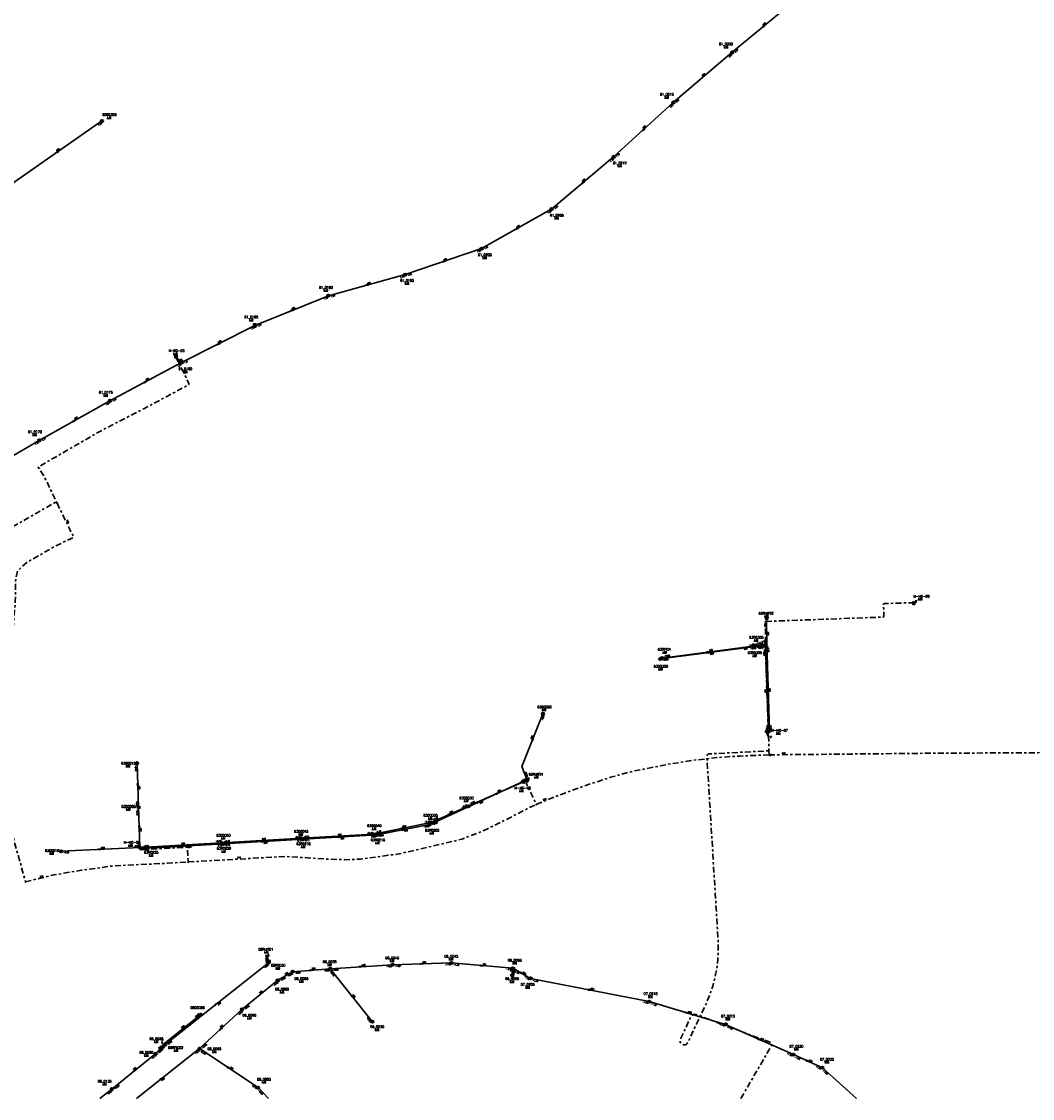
# Model space of a CAD drawing. Header units: metres. Extents: x 157368 to 159469, y 577030 to 578342.
# Tile 2 of 8: x 157775 to 158417, y 577032 to 577716. Entities that reach past the tile are written whole.
import ezdxf
from ezdxf.enums import TextEntityAlignment as Align

# ---------------------------------------------------------------- set-up
doc = ezdxf.new("R2010")
doc.units = ezdxf.units.M
doc.linetypes.add('Tauw_Persleiding', pattern=[12, 3.75, -1.5, 1.5, -1.5, 3.75])
for name, color, linetype, lineweight in [('1', 7, 'Continuous', 0), ('CD_B_-_AL09----_stromingsrichting', 252, 'Continuous', 30), ('CD_B_-_AQ28P---_Putnummer', 252, 'Continuous', 53), ('CD_B_-_DL09----_diameter', 252, 'Continuous', 30), ('CD_B_-_ML06D---_bestaande DWA riolering', 252, 'Continuous', 30), ('CD_B_-_ML06G---_bestaande Gemengde riolering', 252, 'Continuous', 30), ('CD_B_-_ML06P---_bestaande drukleiding', 252, 'Tauw_Persleiding', 30), ('CD_B_-_ML06P---_bestaande persleiding', 252, 'Tauw_Persleiding', 30), ('CD_B_-_ML06R---_bestaande RWA riolering', 252, 'Continuous', 30), ('CD_B_-_ML09----_maaiveldhoogte', 252, 'Continuous', 30), ('CD_B_-_MQ28P---_Putsymbool', 252, 'Continuous', 40), ('CD_B_-_TZ00----_bobs en materiaal', 252, 'Continuous', 30)]:
    doc.layers.add(name, color=color, linetype=linetype, lineweight=lineweight)
doc.styles.get("Standard").update_dxf_attribs({"font": 'romans.shx'})

# ---------------------------------------------------------------- blocks, each defined once
blk = doc.blocks.new('L_VHR')
at = {"flags": 128}
blk.add_lwpolyline([(-0.5, 0), (0.5, 0), (-0.5, 0.15), (-0.5, -0.15), (0.5, 0)], dxfattribs=at)
blk = doc.blocks.new('K_PUN')
at = {"extrusion": (0, 0, -1)}
blk.add_solid([(0.5, -0.5), (-0.5, 0.5), (-0.5, -0.5)], dxfattribs=at)
blk.add_3dface([(0.5, 0.5), (-0.5, 0.5), (-0.5, -0.5), (0.5, -0.5)])
blk = doc.blocks.new('K_FIC')
blk.add_circle((0, 0), 0.0625)
blk = doc.blocks.new('K_DOO')
blk.add_circle((0, 0), 0.5)
blk.add_text('D', height=0.8).set_placement((-0.20201, 0.400739), align=Align.TOP_LEFT)
blk = doc.blocks.new('K_RWA')
blk.add_circle((0, 0), 0.6)
at = {"layer": '1', "const_width": 0.6, "flags": 128}
blk.add_lwpolyline([(-0.3, 0, 1), (0.3, 0, 1), (-0.3, 0)], format="xyb", dxfattribs=at)
blk = doc.blocks.new('K_UTB')
at = {"flags": 128}
blk.add_lwpolyline([(0.5, 0.15), (0.5, -0.3), (-0.5, -0.3), (-0.5, 0.15), (-0.45, 0.15), (-0.45, -0.25), (0, -0.25), (0.45, -0.25), (0.45, 0.15), (0.5, 0.15)], close=True, dxfattribs=at)
blk.add_lwpolyline([(0.85, 0.6), (0.55, 0.65), (0.614828, 0.459583), (0.850842, 0.598937)], dxfattribs=at)
blk.add_arc((0.85, -0.25), 0.85, 90, 180)
blk = doc.blocks.new('K_GMD')
blk.add_circle((0, 0), 0.6)
at = {"layer": '1', "const_width": 0.6, "flags": 128}
blk.add_lwpolyline([(0, -0.3, -1.000001), (0, 0.3)], format="xyb", dxfattribs=at)
blk = doc.blocks.new('K_DWA')
blk.add_circle((0, 0), 0.6)
blk = doc.blocks.new('K_NTO')
blk.add_3dface([(0.65, -0.65), (0.65, 0.65), (-0.65, 0.65), (-0.65, -0.65)])
blk.add_text('O', height=0.9).set_placement((-0.32815, -0.429579))
blk = doc.blocks.new('K_KO1')
blk.add_circle((0, 0), 0.5)
blk.add_text('K', height=0.8).set_placement((-0.27, 0.4), align=Align.TOP_LEFT)
blk = doc.blocks.new('K_RGM')
at = {"extrusion": (0, 0, -1)}
blk.add_solid([(0.6, 0.6), (0, 0.6), (0.6, -0.6), (0, -0.6)], dxfattribs=at)
blk.add_3dface([(-0.6, 0.6), (-0.6, -0.6), (0.6, -0.6), (0.6, 0.6)])

msp = doc.modelspace()

# ---------------------------------------------------------------- linework, layer by layer
at = {"layer": 'CD_B_-_ML06D---_bestaande DWA riolering'}
for p, q in [((158180.94, 577311.3), (158243.3, 577319.36)), ((158243.3, 577319.36), (158247.78, 577320)), ((158247.78, 577320), (158249.57, 577265.34)), ((157848.77, 577245.12), (157849.71, 577217.15)), ((158059.01, 577217.79), (158096.38, 577234.37)), ((157849.71, 577217.15), (157850.64, 577191.55)), ((158035.38, 577207.55), (158059.01, 577217.79)), ((158035.38, 577207.55), (157998.85, 577200)), ((157902.59, 577194.5), (157850.64, 577191.55)), ((157953.14, 577197.44), (157902.59, 577194.5)), ((157998.85, 577200), (157953.14, 577197.44)), ((157800.53, 577189.25), (157850.64, 577191.55))]:
    msp.add_line(p, q, dxfattribs=at)
at = {"layer": 'CD_B_-_ML06D---_bestaande DWA riolering', "flags": 128}
for points in [[(158106.43, 577276.48), (158092.99, 577243.01), (158096.38, 577234.37)], [(157889.25, 577085.63), (157865.34, 577066.5), (157865.09, 577065.02)]]:
    msp.add_lwpolyline(points, dxfattribs=at)
at = {"layer": 'CD_B_-_ML06G---_bestaande Gemengde riolering'}
for p, q in [((158266.11, 577729.09), (158226.56, 577696.38)), ((158226.56, 577696.38), (158189.14, 577664.51)), ((158189.14, 577664.51), (158151.33, 577629.95)), ((158151.33, 577629.95), (158112.06, 577596.93)), ((158112.06, 577596.93), (158067.52, 577571.78)), ((158067.52, 577571.78), (158018.91, 577555.26)), ((158018.91, 577555.26), (157970.3, 577541.89)), ((157970.3, 577541.89), (157923.5, 577523.01)), ((157923.5, 577523.01), (157877.09, 577499.46)), ((157877.09, 577499.46), (157873.41, 577503.36)), ((157831.58, 577475.14), (157877.09, 577499.46)), ((157786.69, 577450.05), (157831.58, 577475.14)), ((157744.02, 577425.09), (157786.69, 577450.05)), ((157938.14, 577107.33), (157947.46, 577112.77)), ((157947.46, 577112.77), (157971.38, 577114.62)), ((157971.38, 577114.62), (158010.98, 577117.18)), ((157998.1, 577081.09), (157971.38, 577114.62)), ((158010.98, 577117.18), (158048.19, 577118.34)), ((158048.19, 577118.34), (158087.26, 577114.94)), ((158087.09, 577110.46), (158087.26, 577114.94)), ((158087.26, 577114.94), (158098.58, 577108.48)), ((157915.39, 577088.77), (157938.14, 577107.33)), ((158098.58, 577108.48), (158173.79, 577093.82)), ((158173.79, 577093.82), (158222.34, 577079.3)), ((157915.39, 577088.77), (157888.46, 577063.94)), ((158222.34, 577079.3), (158265.41, 577060.1)), ((157865.09, 577065.02), (157860.61, 577060.8)), ((157860.61, 577060.8), (157832.8, 577038.27)), ((157888.46, 577063.94), (157848.32, 577032.29)), ((157888.46, 577063.94), (157925.6, 577039.23)), ((158265.41, 577060.1), (158283.82, 577051.78)), ((158283.82, 577051.78), (158305.58, 577032.29)), ((157832.8, 577038.27), (157825.15, 577032.29)), ((157925.6, 577039.23), (157932.14, 577032.29))]:
    msp.add_line(p, q, dxfattribs=at)
at = {"layer": 'CD_B_-_ML06P---_bestaande drukleiding'}
for p, q in [((158249.57, 577265.34), (158249.34, 577262.59)), ((158249.89, 577252.99), (158249.95, 577250.43))]:
    msp.add_line(p, q, dxfattribs=at)
at = {"layer": 'CD_B_-_ML06P---_bestaande drukleiding', "flags": 128}
for points in [[(157724.29, 577361.09), (157747.49, 577375.49), (157748.22, 577376.06), (157750.14, 577378.43), (157752.5, 577381.57), (157753.47, 577383.68), (157754.59, 577385.79), (157755.1, 577386.37), (157755.7, 577386.69), (157768.83, 577394.56), (157796.61, 577410.56), (157796.8, 577410.69), (157797.06, 577410.69), (157797.28, 577410.69), (157797.47, 577410.62), (157797.7, 577410.5), (157797.82, 577410.43), (157797.97, 577410.24)], [(158341.92, 577346.69), (158342, 577347.01), (158323.14, 577346.43), (158323.02, 577346.37), (158322.9, 577346.37), (158322.78, 577346.24), (158322.7, 577346.18), (158322.66, 577345.98), (158322.64, 577345.92), (158322.65, 577345.93), (158322.85, 577338.37), (158322.85, 577338.3), (158322.82, 577338.18), (158322.74, 577338.05), (158322.66, 577337.98), (158322.58, 577337.92), (158322.5, 577337.92), (158322.37, 577337.86), (158248.24, 577335.1), (158248.03, 577335.04), (158247.87, 577334.91), (158247.81, 577334.78), (158247.76, 577334.59), (158247.66, 577319.74), (158246.98, 577318.08), (158247.06, 577316.42), (158247.7, 577315.33), (158249.46, 577267.46), (158248.38, 577265.28), (158248.51, 577263.87), (158249.34, 577262.59)], [(158249.34, 577262.59), (158249.65, 577262.14), (158249.89, 577252.99)], [(158232.07, 577032.29), (158251.49, 577065.79), (158251.7, 577066.37), (158251.65, 577066.94), (158251.38, 577067.46), (158251.01, 577067.78), (158250.72, 577067.97), (158203.5, 577085.57), (158202.75, 577085.7), (158202.06, 577085.63), (158201.55, 577085.44), (158201.06, 577085.18), (158200.69, 577084.8), (158200.35, 577084.29), (158193.7, 577069.89), (158193.47, 577069.18), (158193.47, 577068.61), (158193.62, 577068.03), (158193.95, 577067.39), (158194.34, 577066.94), (158194.94, 577066.56), (158195.58, 577066.3), (158196.4, 577066.3), (158196.98, 577066.43), (158197.5, 577066.69), (158197.95, 577067.07), (158198.3, 577067.52), (158198.42, 577067.71), (158207.71, 577087.74), (158209.04, 577090.37), (158210.45, 577093.38), (158211.74, 577096.51), (158213.18, 577100.42), (158214.18, 577103.49), (158215.36, 577107.9), (158216.06, 577111.04), (158216.61, 577114.05), (158217.2, 577118.34), (158217.42, 577120.45), (158217.62, 577123.01), (158217.74, 577126.66), (158217.74, 577129.92), (158217.63, 577132.74), (158210.5, 577249.41), (158210.5, 577249.66), (158210.59, 577250.05), (158210.74, 577250.37), (158210.94, 577250.56), (158211.14, 577250.75), (158211.38, 577250.88), (158211.62, 577251.01), (158211.9, 577251.01), (158249.89, 577252.99)], [(158096.38, 577234.37), (158096.1, 577231.94), (158102.18, 577218.88)], [(157850.64, 577191.55), (157850.62, 577190.72), (157850.66, 577190.53), (157850.7, 577190.4), (157850.78, 577190.34), (157850.88, 577190.27), (157850.99, 577190.21), (157851.14, 577190.21), (157880.67, 577191.74), (157881.18, 577182.4)]]:
    msp.add_lwpolyline(points, dxfattribs=at)
at = {"layer": 'CD_B_-_ML06P---_bestaande persleiding', "flags": 128}
for points in [[(157873.41, 577503.36), (157881.94, 577485.57), (157853.42, 577470.27), (157826.67, 577456.58), (157786, 577433.09), (157787.97, 577430.02), (157789.92, 577427.01), (157797.97, 577410.24)], [(157797.97, 577410.24), (157808.54, 577388.54), (157795.9, 577382.4), (157778.78, 577372.48), (157772.93, 577367.3), (157771.74, 577362.62), (157771.52, 577356.99), (157771.5, 577348.1), (157768.93, 577315.14), (157767.62, 577248.19), (157767.62, 577206.91), (157778, 577169.79)], [(158102.18, 577218.88), (158110.9, 577222.53), (158120.29, 577226.18), (158134.14, 577231.17), (158149.38, 577236.16), (158158.69, 577238.72), (158161.41, 577239.42), (158164.03, 577240.06), (158186.13, 577244.42), (158202.26, 577246.98), (158217.52, 577248.7), (158225.74, 577249.34), (158231.62, 577249.6), (158249.95, 577250.43)], [(158249.95, 577250.43), (158265.62, 577250.56), (158349.1, 577251.39), (158453.18, 577251.97)], [(157881.18, 577182.4), (157942.94, 577185.92), (157970.4, 577184.19), (157980.46, 577183.87), (157990.66, 577184.19), (158015.23, 577187.58), (158041.2, 577193.6), (158049.34, 577195.52), (158054.86, 577196.86), (158065.98, 577201.09), (158071.62, 577203.65), (158090.05, 577212.86), (158097.04, 577216.51), (158102.18, 577218.88)], [(157778, 577169.79), (157795.71, 577174.14), (157813.57, 577177.15), (157832.77, 577179.84), (157868.06, 577181.63), (157881.18, 577182.4)]]:
    msp.add_lwpolyline(points, dxfattribs=at)
at = {"layer": 'CD_B_-_ML06R---_bestaande RWA riolering'}
for p, q in [((157826.5, 577652.8), (157769.31, 577612.93)), ((158248.5, 577320.64), (158248.45, 577336.9)), ((158182.06, 577311.87), (158241.3, 577319.62)), ((158241.3, 577319.62), (158248.5, 577320.64)), ((158250.27, 577265.41), (158248.5, 577320.64)), ((158034.58, 577206.27), (158096.54, 577234.69)), ((158001.06, 577199.62), (158034.58, 577206.27)), ((157903.65, 577193.92), (157954.14, 577196.86)), ((157954.14, 577196.86), (158001.06, 577199.62)), ((157852.19, 577191.04), (157903.65, 577193.92)), ((157932.16, 577118.46), (157931.46, 577122.82)), ((157866.35, 577066.24), (157932.16, 577118.46))]:
    msp.add_line(p, q, dxfattribs=at)

# ---------------------------------------------------------------- block references
at = {"layer": 'CD_B_-_AL09----_stromingsrichting'}
for p, xscale, yscale, zscale, rotation in [((158246.33, 577712.72), 2, 2, 2, 219.5628), ((158170.23, 577647.22), 2, 2, 2, 222.4244), ((157797.91, 577632.85), 2, 2, 2, 214.8565), ((158131.7, 577613.44), 2, 2, 2, 220.0375), ((158089.79, 577584.34), 2, 2, 2, 209.4876999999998), ((158043.21, 577563.5), 2, 2, 2, 198.7472), ((157994.61, 577548.56), 2, 2, 2, 195.3771999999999), ((157946.9, 577532.44), 2, 2, 2, 201.9679), ((157900.3, 577511.22), 2, 2, 2, 206.9119), ((157854.33, 577487.29), 1.999999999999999, 1.999999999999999, 1.999999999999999, 28.1069), ((157809.14, 577462.59), 2, 2, 2, 29.1794), ((158248.46, 577328.79), 1.999999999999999, 1.999999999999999, 1.999999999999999, 90.18529999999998), ((158245.54, 577319.68), 2, 2, 2, 8.147199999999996), ((158211.68, 577315.76), 2, 2, 2, 7.4455), ((158212.12, 577315.33), 2, 2, 2, 7.364999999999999), ((158248.67, 577292.68), 2, 2, 2, 271.8957), ((158249.39, 577293.04), 2, 2, 2, 91.8645), ((158099.71, 577259.75), 2, 2, 2, 248.1475), ((157849.23, 577231.15), 2, 2, 2, 271.9528), ((158077.7, 577226.08), 2, 2, 2, 23.9359), ((158065.56, 577220.49), 2, 2, 2, 24.6077), ((158047.19, 577212.68), 2, 2, 2, 23.3365), ((157850.17, 577204.35), 2, 2, 2, 272.0902), ((158017.11, 577203.78), 1.999999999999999, 1.999999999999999, 1.999999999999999, 191.7665), ((158017.81, 577202.97), 2, 2, 2, 11.2365), ((157927.86, 577195.96), 2, 2, 2, 183.3515), ((157928.89, 577195.4), 1.999999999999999, 1.999999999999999, 1.999999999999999, 3.3202), ((157975.98, 577198.71), 2, 2, 2, 183.1677), ((157977.6, 577198.25), 2, 2, 2, 3.3912), ((157825.58, 577190.4), 2, 2, 2, 2.6619), ((157876.61, 577193.02), 2, 2, 2, 183.2168), ((157877.92, 577192.47), 2, 2, 2, 3.2486), ((157931.8, 577120.62), 2, 2, 2, 99.25719999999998), ((157959.42, 577113.71), 2, 2, 2, 4.444), ((157991.18, 577115.93), 2, 2, 2, 3.712899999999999), ((158029.58, 577117.77), 2, 2, 2, 1.7085), ((158067.73, 577116.62), 2, 2, 2, 355.027), ((158087.17, 577112.68), 1.999999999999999, 1.999999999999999, 1.999999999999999, 87.818), ((158092.92, 577111.72), 2, 2, 2, 330.4821), ((157984.74, 577097.88), 2, 2, 2, 128.5648), ((158136.19, 577101.16), 2, 2, 2, 348.936), ((157899.26, 577092.33), 2, 2, 2, 38.4333), ((158198.07, 577086.54), 2, 2, 2, 343.3447), ((157877.3, 577076.06), 2, 2, 2, 218.6850999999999), ((157901.93, 577076.35), 2, 2, 2, 222.6368999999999), ((158243.86, 577069.68), 2, 2, 2, 335.9647), ((157862.84, 577062.91), 2, 2, 2, 223.1479999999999), ((157846.7, 577049.55), 2, 2, 2, 219.0185), ((157907.04, 577051.59), 2, 2, 2, 326.3168999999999), ((158274.61, 577055.93), 2, 2, 2, 335.7838), ((157863.55, 577044.31), 2, 2, 2, 218.2457)]:
    msp.add_blockref('L_VHR', p, dxfattribs=dict(at, xscale=xscale, yscale=yscale, zscale=zscale, rotation=rotation))
at = {"layer": 'CD_B_-_MQ28P---_Putsymbool', "xscale": 1.25, "yscale": 1.25, "zscale": 1.25}
for name, p in [('K_GMD', (158226.56, 577696.38)), ('K_GMD', (158189.14, 577664.51)), ('K_RWA', (157826.5, 577652.8)), ('K_GMD', (158151.33, 577629.95)), ('K_GMD', (158112.06, 577596.93)), ('K_GMD', (158067.52, 577571.78)), ('K_GMD', (158018.91, 577555.26)), ('K_GMD', (157970.3, 577541.89)), ('K_NTO', (157923.5, 577523.01)), ('K_RGM', (157873.41, 577503.36)), ('K_GMD', (157877.09, 577499.46)), ('K_GMD', (157831.58, 577475.14)), ('K_GMD', (157786.69, 577450.05)), ('K_FIC', (157797.97, 577410.24)), ('K_PUN', (158341.92, 577346.69)), ('K_UTB', (158248.45, 577336.9)), ('K_RWA', (158241.3, 577319.62)), ('K_DWA', (158243.3, 577319.36)), ('K_FIC', (158247.78, 577320)), ('K_FIC', (158248.5, 577320.64)), ('K_DWA', (158180.94, 577311.3)), ('K_RWA', (158182.06, 577311.87)), ('K_DWA', (158106.43, 577276.48)), ('K_PUN', (158249.57, 577265.34)), ('K_FIC', (158249.34, 577262.59)), ('K_KO1', (158250.27, 577265.41)), ('K_FIC', (158249.89, 577252.99)), ('K_FIC', (158249.95, 577250.43)), ('K_DWA', (157848.77, 577245.12)), ('K_PUN', (158096.38, 577234.37)), ('K_UTB', (158096.54, 577234.69)), ('K_DWA', (157849.71, 577217.15)), ('K_DWA', (158059.01, 577217.79)), ('K_FIC', (158102.18, 577218.88)), ('K_DWA', (158035.38, 577207.55)), ('K_RWA', (158034.58, 577206.27)), ('K_DWA', (157902.59, 577194.5)), ('K_RWA', (157903.65, 577193.92)), ('K_DWA', (157953.14, 577197.44)), ('K_RWA', (157954.14, 577196.86)), ('K_DWA', (157998.85, 577200)), ('K_RWA', (158001.06, 577199.62)), ('K_DWA', (157800.53, 577189.25)), ('K_PUN', (157850.64, 577191.55)), ('K_RWA', (157852.19, 577191.04)), ('K_FIC', (157881.18, 577182.4)), ('K_FIC', (157778, 577169.79)), ('K_UTB', (157931.46, 577122.82)), ('K_RWA', (157932.16, 577118.46)), ('K_GMD', (158048.19, 577118.34)), ('K_GMD', (157947.46, 577112.77)), ('K_GMD', (157971.38, 577114.62)), ('K_GMD', (158010.98, 577117.18)), ('K_GMD', (158087.26, 577114.94)), ('K_GMD', (157938.14, 577107.33)), ('K_GMD', (158087.09, 577110.46)), ('K_GMD', (158098.58, 577108.48)), ('K_GMD', (158173.79, 577093.82)), ('K_DOO', (157889.25, 577085.63)), ('K_GMD', (157915.39, 577088.77)), ('K_GMD', (157998.1, 577081.09)), ('K_GMD', (158222.34, 577079.3)), ('K_DWA', (157865.09, 577065.02)), ('K_RWA', (157866.35, 577066.24)), ('K_GMD', (157888.46, 577063.94)), ('K_GMD', (157860.61, 577060.8)), ('K_GMD', (158265.41, 577060.1)), ('K_GMD', (158283.82, 577051.78)), ('K_GMD', (157832.8, 577038.27)), ('K_GMD', (157925.6, 577039.23))]:
    msp.add_blockref(name, p, dxfattribs=at)

# ---------------------------------------------------------------- texts
at = {"layer": 'CD_B_-_AQ28P---_Putnummer'}
for s, p in [('61_0220', (158218.29, 577700.86)), ('61_0215', (158180.72, 577668.93)), ('60R0305', (157826.75, 577656)), ('61_0210', (158150.8, 577625.4)), ('61_0205', (158110.84, 577592.23)), ('61_0200', (158065.14, 577567.06)), ('61_0195', (158015.81, 577550.77)), ('61_0190', (157964.32, 577546.32)), ('61_0185', (157916.92, 577527.6)), ('H-RG-03', (157868.83, 577506.17)), ('61_0180', (157875.08, 577494.69)), ('61_0175', (157824.55, 577479.78)), ('61_0170', (157779.54, 577454.71)), ('M-MG-08', (158341.55, 577350.35)), ('63RUIT02', (158243.33, 577339.58)), ('63R0305', (158237.37, 577324.2)), ('63RFIC4', (158179.32, 577316.59)), ('63D0305', (158236.44, 577314.47)), ('63D0300', (158176.74, 577305.89)), ('63D0020', (158102.83, 577280.05)), ('M-MG-07', (158251.52, 577265.15)), ('63D0015', (157838.72, 577244.36)), ('63RUIT01', (158097.35, 577237.34)), ('M-MG-06', (158088.4, 577228.67)), ('63D0030', (158053.38, 577222.3)), ('63D0005', (157838.83, 577216.87)), ('63D0035', (158030.59, 577211.26)), ('63D0045', (157948.46, 577201.03)), ('63D0040', (157994.89, 577204.65)), ('63R0205', (158031.55, 577201.78)), ('M-MG-05', (157840.3, 577194.07)), ('63D0050', (157899.15, 577198.58)), ('63R0215', (157949.89, 577193.17)), ('63R0210', (157997.09, 577195.67)), ('63D0010', (157790.3, 577188.91)), ('63R0225', (157853.27, 577187.69)), ('63R0220', (157899.39, 577190.24)), ('06RUIT01', (157925.79, 577126.21)), ('06_0035', (157966.65, 577118.28)), ('06_0040', (158006.35, 577120.75)), ('06_0045', (158043.82, 577121.78)), ('06_0050', (158084.17, 577119.31)), ('06R0030', (157933.86, 577116.01)), ('06_0085', (157948.75, 577107.59)), ('06_0055', (158082.52, 577107.53)), ('07_0205', (158092.44, 577103.91)), ('06_0690', (157936.44, 577100.92)), ('07_0210', (158170.39, 577098.04)), ('06D0028', (157882.65, 577089.21)), ('06_0090', (157915.72, 577084.38)), ('07_0215', (158219.55, 577083.78)), ('06_0030', (157996.86, 577077.03)), ('06_0025', (157856.62, 577069.43)), ('06RFIC02', (157868.51, 577063.81)), ('06_0095', (157893.49, 577063.04)), ('07_0220', (158263.01, 577064.66)), ('06_0020', (157850.33, 577060.74)), ('07_0225', (158282.41, 577056.41)), ('06_0135', (157823.82, 577042.49)), ('06_0685', (157924.96, 577043.69))]:
    msp.add_text(s, height=1.5, dxfattribs=at).set_placement(p)
at = {"layer": 'CD_B_-_DL09----_diameter'}
for s, rotation, p in [('400', 39.5628, (158246.21, 577713.29)), ('400', 40.4253, (158207.72, 577681.01)), ('400', 42.4244, (158170.09, 577647.78)), ('600', 34.8565, (157797.83, 577633.44)), ('400', 40.0375, (158131.57, 577614.01)), ('400', 29.4877, (158089.77, 577584.93)), ('400', 18.7472, (158043.3, 577564.08)), ('400', 15.3772, (157994.73, 577549.13)), ('400', 21.9679, (157946.96, 577533.02)), ('400', 26.9119, (157900.3, 577511.8)), ('300', 313.3466, (157875.8, 577501.54)), ('300', 28.1069, (157854.34, 577487.85)), ('200', 295.6611, (157878.24, 577494.45)), ('300', 29.1794, (157809.13, 577463.16)), ('200', 296.0504, (157803.83, 577399.37)), ('63', 75.061, (158343.45, 577346.99)), ('160', 270.1854, (158248.97, 577328.52)), ('160', 7.4455, (158211.88, 577316.29)), ('200', 8.1472, (158234.05, 577317.13)), ('160', 8.1404, (158243.99, 577320.14)), ('200', 7.365, (158212.57, 577313.98)), ('200', 271.8957, (158247.26, 577292.09)), ('160', 271.8645, (158249.91, 577292.78)), ('63', 85.2105, (158248.35, 577264.36)), ('75', 303.9822, (158250.21, 577262.21)), ('160', 68.1475, (158099.34, 577260.19)), ('75', 271.5875, (158250.43, 577251.2)), ('315', 0.2559, (158258.05, 577251)), ('75', 83.186, (158095.8, 577233.75)), ('160', 271.9528, (157849.75, 577230.89)), ('200', 23.9359, (158077.74, 577226.64)), ('315', 22.8783, (158106.59, 577221.29)), ('200', 23.3365, (158047.24, 577213.25)), ('200', 24.6077, (158066.39, 577219.33)), ('160', 272.0902, (157850.69, 577204.1)), ('200', 11.7665, (158017.26, 577204.33)), ('200', 11.2365, (158018.35, 577201.65)), ('200', 3.2168, (157876.85, 577193.55)), ('200', 3.3515, (157928.1, 577196.49)), ('200', 3.3202, (157929.24, 577194.01)), ('200', 3.1677, (157976.23, 577199.23)), ('200', 3.3912, (157977.95, 577196.87)), ('200', 2.6619, (157825.83, 577190.91)), ('75', 88.6741, (157850.14, 577191.68)), ('200', 3.2486, (157880.89, 577191.42)), ('315', 3.2894, (157912.3, 577184.67)), ('315', 13.8291, (157787, 577172.5)), ('300', 279.2572, (157932.34, 577120.43)), ('400', 1.7085, (158029.84, 577118.27)), ('300', 30.4329, (157942.77, 577110.61)), ('300', 4.444, (157959.65, 577114.23)), ('400', 3.7129, (157991.42, 577116.44)), ('400', 355.027, (158068.04, 577117.11)), ('250', 87.818, (158086.69, 577112.97)), ('250', 330.4821, (158093.4, 577112.02)), ('300', 39.2044, (157926.66, 577098.59)), ('300', 308.5648, (157985.31, 577097.99)), ('400', 348.936, (158136.55, 577101.62)), ('300', 38.4333, (157900.34, 577091.4)), ('400', 343.3447, (158198.47, 577086.96)), ('200', 38.6851, (157877.19, 577076.63)), ('300', 42.637, (157901.78, 577076.91)), ('300', 43.148, (157862.69, 577063.46)), ('400', 335.9647, (158244.32, 577070.04)), ('300', 39.0185, (157846.59, 577050.11)), ('300', 326.3169, (157907.54, 577051.86)), ('400', 335.7838, (158275.07, 577056.28)), ('300', 38.2457, (157864.62, 577043.4))]:
    msp.add_text(s, height=0.9, rotation=rotation, dxfattribs=at).set_placement(p)
at = {"layer": 'CD_B_-_ML09----_maaiveldhoogte'}
for s, p in [('%%u5.49%%U', (158221.23, 577699.46)), ('%%u5.48%%U', (158183.65, 577667.53)), ('%%u3.19%%U', (157829.68, 577654.6)), ('%%u5.31%%U', (158153.74, 577624)), ('%%u5.24%%U', (158113.77, 577590.83)), ('%%u5.29%%U', (158068.07, 577565.66)), ('%%u5.30%%U', (158018.74, 577549.37)), ('%%u5.33%%U', (157967.25, 577544.92)), ('%%u5.35%%U', (157919.86, 577526.2)), ('%%u5.35%%U', (157871.76, 577504.77)), ('%%u5.25%%U', (157878.01, 577493.29)), ('%%u5.42%%U', (157827.48, 577478.38)), ('%%u5.47%%U', (157782.47, 577453.31)), ('%%u1.00%%U', (158344.48, 577348.95)), ('%%u1.00%%U', (158246.9, 577338.18)), ('%%u1.00%%U', (158240.3, 577322.8)), ('%%u1.00%%U', (158182.25, 577315.19)), ('%%u1.00%%U', (158239.37, 577313.07)), ('%%u1.00%%U', (158179.67, 577304.49)), ('%%u0.60%%U', (158105.76, 577278.65)), ('%%u2.24%%U', (158254.45, 577263.75)), ('%%u0.60%%U', (157841.65, 577242.96)), ('%%u1.55%%U', (158100.92, 577235.94)), ('%%u1.25%%U', (158091.34, 577227.27)), ('%%u1.16%%U', (158056.32, 577220.9)), ('%%u0.60%%U', (157841.76, 577215.47)), ('%%u1.14%%U', (158033.53, 577209.86)), ('%%u1.30%%U', (157997.83, 577203.25)), ('%%u1.27%%U', (158034.49, 577200.38)), ('%%u1.11%%U', (157902.08, 577197.18)), ('%%u0.99%%U', (157951.39, 577199.63)), ('%%u1.34%%U', (158000.02, 577194.27)), ('%%u0.60%%U', (157793.23, 577187.51)), ('%%u1.08%%U', (157843.23, 577192.67)), ('%%u1.20%%U', (157856.2, 577186.29)), ('%%u1.12%%U', (157902.32, 577188.84)), ('%%u1.04%%U', (157952.83, 577191.77)), ('%%u1.36%%U', (157929.36, 577124.81)), ('%%u0.79%%U', (158009.28, 577119.35)), ('%%u0.68%%U', (158046.76, 577120.38)), ('%%u0.58%%U', (158087.1, 577117.91)), ('%%u0.85%%U', (157936.8, 577114.61)), ('%%u1.05%%U', (157969.59, 577116.88)), ('%%u1.19%%U', (157951.68, 577106.19)), ('%%u0.58%%U', (158085.45, 577106.13)), ('%%u1.36%%U', (157939.37, 577099.52)), ('%%u0.55%%U', (158095.37, 577102.51)), ('%%u0.74%%U', (158173.32, 577096.64)), ('%%u1.30%%U', (157918.65, 577082.98)), ('%%u0.58%%U', (158222.48, 577082.38)), ('%%u0.56%%U', (157999.79, 577075.63)), ('%%u1.27%%U', (157859.55, 577068.03)), ('%%u0.48%%U', (158265.94, 577063.26)), ('%%u1.26%%U', (157853.26, 577059.34)), ('%%u1.27%%U', (157872.08, 577062.41)), ('%%u1.21%%U', (157896.42, 577061.64)), ('%%u0.55%%U', (158285.34, 577055.01)), ('%%u1.21%%U', (157826.76, 577041.09)), ('%%u1.10%%U', (157927.89, 577042.29))]:
    msp.add_text(s, height=0.9, dxfattribs=at).set_placement(p)
at = {"layer": 'CD_B_-_TZ00----_bobs en materiaal'}
for s, rotation, p in [('2.01', 40.4253, (158224.74, 577693.03)), ('2.01', 39.5628, (158228.53, 577696.19)), ('2.01', 40.4253, (158191.11, 577664.34)), ('2.01', 42.4244, (158187.44, 577661.09)), ('1.58', 34.8565, (157824.35, 577649.62)), ('1.79', 42.4244, (158153.31, 577629.85)), ('1.79', 40.0375, (158149.49, 577626.6)), ('1.59', 40.0375, (158114.03, 577596.77)), ('1.59', 29.4877, (158109.64, 577594)), ('1.52', 18.7472, (158064.59, 577569.31)), ('1.52', 29.4877, (158069.43, 577571.22)), ('1.45', 15.3772, (158015.84, 577552.98)), ('1.45', 18.7472, (158020.69, 577554.38)), ('1.39', 21.9679, (157967.51, 577539.28)), ('1.39', 15.3772, (157972.02, 577540.9)), ('1.35', 21.9679, (157925.32, 577522.23)), ('1.35', 26.9119, (157920.95, 577520.17)), ('1.63', 313.3466, (157873.34, 577501.37)), ('1.63', 313.3466, (157873.63, 577501.07)), ('1.31', 28.1069, (157874.61, 577496.53)), ('1.31', 26.9119, (157878.97, 577498.83)), ('1.54', 28.1069, (157833.47, 577474.55)), ('1.54', 29.1794, (157829.15, 577472.17)), ('1.74', 30.3626, (157784.33, 577447.05)), ('1.74', 29.1794, (157788.59, 577449.52)), ('-1.05', 270.1854, (158247.05, 577335.51)), ('-1.00', 270.1854, (158247.09, 577324.76)), ('-1.00', 7.4455, (158237.16, 577319.59)), ('-0.80', 7.365, (158238.12, 577317.31)), ('-1.00', 8.1404, (158241.54, 577320.47)), ('-0.81', 8.1472, (158243.06, 577317.57)), ('-1.00', 8.1404, (158244.36, 577321.59)), ('-0.80', 8.1472, (158244.88, 577318.49)), ('-1.00', 271.8645, (158249.04, 577319.28)), ('-0.60', 7.365, (158182.52, 577310.09)), ('-0.90', 7.4455, (158183.39, 577312.57)), ('-0.81', 271.8957, (158246.42, 577316.8)), ('-0.51', 68.1475, (158106.18, 577272.18)), ('-1.00', 271.8957, (158248.07, 577269.41)), ('-0.90', 271.8645, (158250.68, 577269.53)), ('-0.42', 271.9528, (157847.41, 577243.69)), ('-0.65', 23.9359, (158092.43, 577233.16)), ('-0.65', 111.3951, (158097.17, 577236.18)), ('-0.10', 24.6077, (158093.4, 577231.71)), ('-0.45', 271.9528, (157848.19, 577221.2)), ('-0.45', 272.0902, (157848.36, 577215.7)), ('-0.58', 23.3365, (158055.05, 577216.61)), ('-0.58', 23.9359, (158060.09, 577218.81)), ('-0.14', 11.7665, (158031.25, 577207.25)), ('-0.50', 23.3365, (158036.46, 577208.59)), ('-0.18', 3.1677, (157994.72, 577200.27)), ('-0.18', 11.7665, (158000.11, 577200.75)), ('-0.05', 11.2365, (158030.82, 577204.13)), ('-0.05', 24.6077, (158036.43, 577205.61)), ('-0.51', 272.0902, (157849.11, 577195.61)), ('-0.40', 3.2168, (157898.57, 577195.14)), ('-0.40', 3.3515, (157903.96, 577195.06)), ('-0.31', 3.3515, (157949.01, 577197.73)), ('0.11', 3.3202, (157950.67, 577195.26)), ('-0.31', 3.1677, (157954.5, 577198.02)), ('0.11', 3.3912, (157955.62, 577195.55)), ('0.05', 3.3912, (157997.58, 577198.03)), ('0.05', 11.2365, (158002.7, 577198.54)), ('-0.35', 2.6619, (157801.99, 577187.9)), ('-0.51', 2.6619, (157846.61, 577192)), ('-0.51', 3.2168, (157852.76, 577191.95)), ('0.20', 3.2486, (157853.68, 577189.69)), ('0.15', 3.2486, (157900.16, 577192.33)), ('0.15', 3.3202, (157905.12, 577192.61)), ('-0.81', 279.2572, (157930.12, 577122.26)), ('-0.82', 279.2572, (157930.29, 577121.19)), ('-0.81', 38.4333, (157929.82, 577114.79)), ('-0.02', 4.444, (157948.95, 577111.49)), ('-0.90', 4.444, (157967.4, 577112.93)), ('-0.75', 308.5648, (157971.16, 577112.67)), ('-0.90', 3.7129, (157972.87, 577113.33)), ('-1.02', 3.7129, (158006.98, 577115.55)), ('-1.02', 1.7085, (158012.42, 577115.85)), ('-1.13', 1.7085, (158044.13, 577116.8)), ('-1.13', 355.027, (158049.46, 577116.8)), ('-1.24', 355.027, (158083.06, 577113.9)), ('-0.96', 87.818, (158088.5, 577110.77)), ('-0.93', 87.818, (158088.54, 577111.79)), ('-1.24', 330.4821, (158087.79, 577113.01)), ('-0.02', 39.2044, (157935.85, 577103.63)), ('-0.02', 30.4329, (157940.06, 577106.81)), ('-0.02', 30.4329, (157944.62, 577109.5)), ('-1.28', 330.4821, (158094.33, 577109.32)), ('-1.28', 348.936, (158099.69, 577106.87)), ('-1.35', 348.936, (158169.52, 577093.26)), ('-1.35', 343.3447, (158174.74, 577092.06)), ('-0.05', 38.6851, (157885.73, 577083.47)), ('-0.02', 42.637, (157913.31, 577084.96)), ('-0.02', 39.2044, (157917.36, 577088.55)), ('-0.32', 308.5648, (157994.47, 577083.47)), ('-1.46', 343.3447, (158218.01, 577079.14)), ('-1.46', 335.9647, (158223.04, 577077.43)), ('-0.19', 79.653, (157864.84, 577066.48)), ('-0.44', 38.4333, (157868.32, 577065.98)), ('-0.08', 42.637, (157890.45, 577063.88)), ('-0.19', 39.0185, (157858.28, 577057.16)), ('-0.19', 43.148, (157862.58, 577060.75)), ('-0.17', 43.148, (157863.05, 577061.19)), ('-0.11', 38.2457, (157886.09, 577060.35)), ('-0.10', 326.3169, (157888.86, 577062.02)), ('-1.57', 335.9647, (158261.1, 577060.49)), ('-1.57', 335.7838, (158266.1, 577058.22)), ('-1.68', 335.7838, (158279.52, 577052.19)), ('-1.68', 318.1377, (158283.94, 577049.8)), ('-0.27', 38.0441, (157830.42, 577034.67)), ('-0.23', 39.0185, (157834.77, 577038.07)), ('-0.18', 326.3169, (157921.43, 577040.34)), ('-0.20', 313.3083, (157925.54, 577037.23))]:
    msp.add_text(s, height=0.9, rotation=rotation, dxfattribs=at).set_placement(p)

doc.saveas('drawing.dxf')
